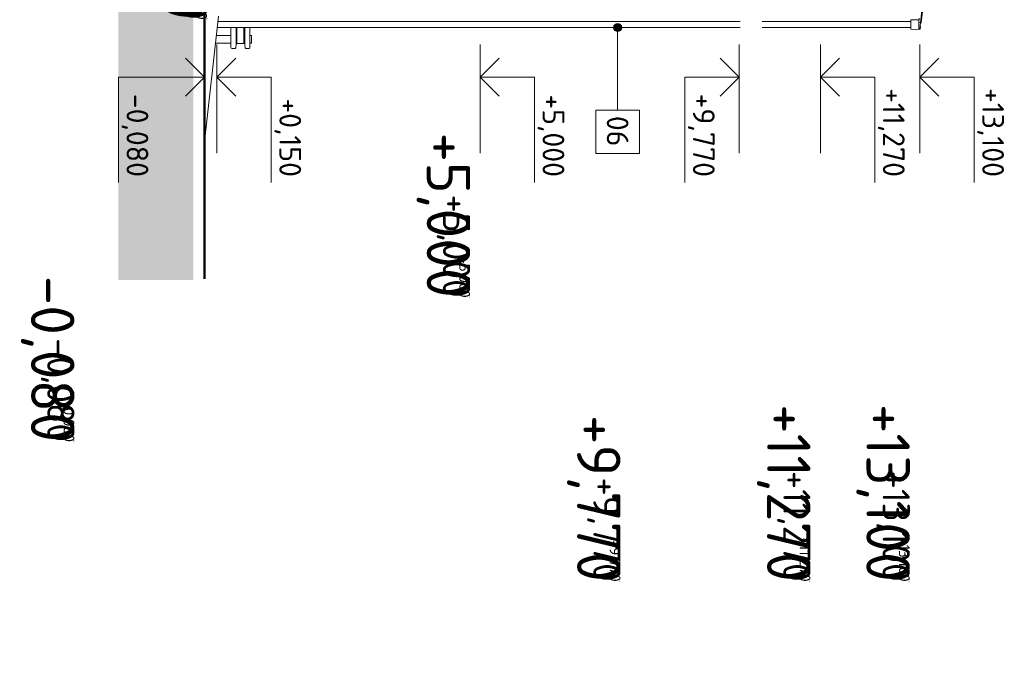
# Model space of a CAD drawing. Header units: millimetres. Extents: x -725694 to 4766210, y -2984614 to 2187451.
# Tile 20 of 256: x -28909 to -10768, y -12771 to -980. Entities that reach past the tile are written whole.
import ezdxf
from ezdxf import colors
from ezdxf.entities.mleader import LeaderData, LeaderLine
from ezdxf.enums import TextEntityAlignment as Align
from ezdxf.math import Vec2, Vec3

# ---------------------------------------------------------------- set-up
doc = ezdxf.new("R2010")
doc.units = ezdxf.units.MM
doc.linetypes.add('DIVIDE', pattern=[31.75, 12.7, -6.35, 0, -6.35, 0, -6.35])
for name, color, linetype in [('0 @ 1', 7, 'Continuous'), ('0 @ 10', 7, 'Continuous'), ('0 @ 100', 7, 'Continuous'), ('0 @ 200', 7, 'Continuous'), ('0 @ 250 (1)', 7, 'Continuous'), ('0 @ 250 (2)', 7, 'Continuous'), ('0 @ 400', 7, 'Continuous')]:
    doc.layers.add(name, color=color, linetype=linetype)
for name, color, linetype, lineweight in [('A99_N_kce-pohl', 7, 'Continuous', 9), ('A99_N_koty-200-vysk', 7, 'Continuous', 9), ('A99_N_leg-text', 7, 'Continuous', 9), ('A99_N_sraf @ 200', 7, 'Continuous', 0), ('A99_N_txt-popis-50 @ 200', 7, 'Continuous', 9), ('A99_S_kce-pohl', 7, 'Continuous', 5), ('PBS - odstupy', 1, 'DIVIDE', 30)]:
    doc.layers.add(name, color=color, linetype=linetype, lineweight=lineweight)
doc.styles.add('A99_kota', font='isocpeur.ttf', dxfattribs={"height": 2})
doc.styles.add('A99_popis', font='isocpeur.ttf')
doc.styles.add('ISOCPEUR_2', font='isocpeur.ttf', dxfattribs={"height": 2})

# ---------------------------------------------------------------- blocks, each defined once
blk = doc.blocks.new('*U145')
at = {"color": 0, "linetype": 'ByBlock', "lineweight": -2}
blk.add_line((3, 0), (-7, 0), dxfattribs=at)
for points in [[(0, 0), (0, -5), (0, -5), (-9.7, -5)], [(1.75, -1.75), (0, 0), (-1.75, -1.75)]]:
    blk.add_lwpolyline(points, dxfattribs=at)
at = {"color": 0, "linetype": 'ByBlock', "lineweight": -2, "style": 'A99_kota'}
blk.add_attdef('VYSKA', text='', height=2, rotation=360, dxfattribs=at).set_placement((-2, -2.25), align=Align.TOP_RIGHT)
blk.add_attdef('POPIS', text='', height=2, rotation=360, dxfattribs=at).set_placement((-9.2, -5.5), align=Align.TOP_LEFT)
blk = doc.blocks.new('*U6417')
at = {"layer": 'A99_N_koty-200-vysk', "lineweight": 5}
ref = blk.add_blockref('*U145', (-15655, -2040), dxfattribs=dict(at, xscale=-200, yscale=200, zscale=200, rotation=269.9999999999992))
ref.add_attrib('VYSKA', '+9,770', dxfattribs={"layer": '0 @ 400', "color": 0, "linetype": 'ByBlock', "lineweight": -2, "height": 800, "rotation": 270, "style": 'A99_kota'}).set_placement((-17840, -11340), align=Align.TOP_RIGHT)
ref = blk.add_blockref('*U145', (-15655, -2040), dxfattribs=dict(at, xscale=-200, yscale=200, zscale=200, rotation=269.9999999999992))
ref.add_attrib('VYSKA', '+9,770', dxfattribs={"layer": '0 @ 250 (1)', "color": 0, "linetype": 'ByBlock', "lineweight": -2, "height": 500, "rotation": 270, "style": 'A99_kota'}).set_placement((-17840, -11340), align=Align.TOP_RIGHT)
ref = blk.add_blockref('*U145', (-15655, -2040), dxfattribs=dict(at, xscale=-200, yscale=200, zscale=200, rotation=269.9999999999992))
ref.add_attrib('VYSKA', '+9,770', dxfattribs={"layer": '0 @ 250 (2)', "color": 0, "linetype": 'ByBlock', "lineweight": -2, "height": 500, "rotation": 270, "style": 'A99_kota'}).set_placement((-17840, -11340), align=Align.TOP_RIGHT)
ref = blk.add_blockref('*U145', (-15655, -2040), dxfattribs=dict(at, xscale=-200, yscale=200, zscale=200, rotation=269.9999999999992))
ref.add_attrib('VYSKA', '+9,770', dxfattribs={"layer": '0 @ 100', "color": 0, "linetype": 'ByBlock', "lineweight": -2, "height": 200, "rotation": 270, "style": 'A99_kota'}).set_placement((-17840, -11340), align=Align.TOP_RIGHT)
ref = blk.add_blockref('*U145', (-15655, -2040), dxfattribs=dict(at, xscale=-200, yscale=200, zscale=200, rotation=269.9999999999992))
ref.add_attrib('VYSKA', '+9,770', dxfattribs={"layer": '0 @ 10', "color": 0, "linetype": 'ByBlock', "lineweight": -2, "height": 20, "rotation": 270, "style": 'A99_kota'}).set_placement((-17840, -11340), align=Align.TOP_RIGHT)
ref = blk.add_blockref('*U145', (-15655, -2040), dxfattribs=dict(at, xscale=-200, yscale=200, zscale=200, rotation=269.9999999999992))
ref.add_attrib('VYSKA', '+9,770', dxfattribs={"layer": '0 @ 1', "color": 0, "linetype": 'ByBlock', "lineweight": -2, "height": 2, "rotation": 270, "style": 'A99_kota'}).set_placement((-17840, -11340), align=Align.TOP_RIGHT)
ref = blk.add_blockref('*U145', (-15655, -2040), dxfattribs=dict(at, xscale=-200, yscale=200, zscale=200, rotation=269.9999999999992))
ref.add_attrib('VYSKA', '+9,770', dxfattribs={"layer": '0 @ 200', "color": 0, "linetype": 'ByBlock', "lineweight": -2, "height": 400, "rotation": 270, "style": 'A99_kota'}).set_placement((-16105, -3880), align=Align.TOP_RIGHT)
blk = doc.blocks.new('*U144')
at = {"color": 0, "linetype": 'ByBlock', "lineweight": -2}
blk.add_line((3, 0), (-7, 0), dxfattribs=at)
for points in [[(0, 0), (0, 5), (0, 5), (-9.7, 5)], [(1.75, 1.75), (0, 0), (-1.75, 1.75)]]:
    blk.add_lwpolyline(points, dxfattribs=at)
at = {"color": 0, "linetype": 'ByBlock', "lineweight": -2, "style": 'A99_kota'}
blk.add_attdef('VYSKA', text='', height=2, dxfattribs=at).set_placement((-2, 7.75), align=Align.TOP_RIGHT)
blk.add_attdef('POPIS', text='', height=2, dxfattribs=at).set_placement((-9.2, 4.5), align=Align.TOP_LEFT)
blk = doc.blocks.new('*U6418')
at = {"layer": 'A99_N_koty-200-vysk', "lineweight": 5}
ref = blk.add_blockref('*U144', (-14155, -2040), dxfattribs=dict(at, xscale=-200, yscale=200, zscale=200, rotation=269.9999999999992))
ref.add_attrib('VYSKA', '+11,270', dxfattribs={"layer": '0 @ 400', "color": 0, "linetype": 'ByBlock', "lineweight": -2, "height": 800, "rotation": 270, "style": 'A99_kota'}).set_placement((-14340, -11340), align=Align.TOP_RIGHT)
ref = blk.add_blockref('*U144', (-14155, -2040), dxfattribs=dict(at, xscale=-200, yscale=200, zscale=200, rotation=269.9999999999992))
ref.add_attrib('VYSKA', '+11,270', dxfattribs={"layer": '0 @ 250 (1)', "color": 0, "linetype": 'ByBlock', "lineweight": -2, "height": 500, "rotation": 270, "style": 'A99_kota'}).set_placement((-14340, -11340), align=Align.TOP_RIGHT)
ref = blk.add_blockref('*U144', (-14155, -2040), dxfattribs=dict(at, xscale=-200, yscale=200, zscale=200, rotation=269.9999999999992))
ref.add_attrib('VYSKA', '+11,270', dxfattribs={"layer": '0 @ 250 (2)', "color": 0, "linetype": 'ByBlock', "lineweight": -2, "height": 500, "rotation": 270, "style": 'A99_kota'}).set_placement((-14340, -11340), align=Align.TOP_RIGHT)
ref = blk.add_blockref('*U144', (-14155, -2040), dxfattribs=dict(at, xscale=-200, yscale=200, zscale=200, rotation=269.9999999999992))
ref.add_attrib('VYSKA', '+11,270', dxfattribs={"layer": '0 @ 100', "color": 0, "linetype": 'ByBlock', "lineweight": -2, "height": 200, "rotation": 270, "style": 'A99_kota'}).set_placement((-14340, -11340), align=Align.TOP_RIGHT)
ref = blk.add_blockref('*U144', (-14155, -2040), dxfattribs=dict(at, xscale=-200, yscale=200, zscale=200, rotation=269.9999999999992))
ref.add_attrib('VYSKA', '+11,270', dxfattribs={"layer": '0 @ 10', "color": 0, "linetype": 'ByBlock', "lineweight": -2, "height": 20, "rotation": 270, "style": 'A99_kota'}).set_placement((-14340, -11340), align=Align.TOP_RIGHT)
ref = blk.add_blockref('*U144', (-14155, -2040), dxfattribs=dict(at, xscale=-200, yscale=200, zscale=200, rotation=269.9999999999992))
ref.add_attrib('VYSKA', '+11,270', dxfattribs={"layer": '0 @ 1', "color": 0, "linetype": 'ByBlock', "lineweight": -2, "height": 2, "rotation": 270, "style": 'A99_kota'}).set_placement((-14340, -11340), align=Align.TOP_RIGHT)
ref = blk.add_blockref('*U144', (-14155, -2040), dxfattribs=dict(at, xscale=-200, yscale=200, zscale=200, rotation=269.9999999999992))
ref.add_attrib('VYSKA', '+11,270', dxfattribs={"layer": '0 @ 200', "color": 0, "linetype": 'ByBlock', "lineweight": -2, "height": 400, "rotation": 270, "style": 'A99_kota'}).set_placement((-12605, -3880), align=Align.TOP_RIGHT)
blk = doc.blocks.new('*U6419')
at = {"layer": 'A99_N_koty-200-vysk', "lineweight": 5}
ref = blk.add_blockref('*U144', (-12325, -2040), dxfattribs=dict(at, xscale=-200, yscale=200, zscale=200, rotation=269.9999999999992))
ref.add_attrib('VYSKA', '+13,100', dxfattribs={"layer": '0 @ 400', "color": 0, "linetype": 'ByBlock', "lineweight": -2, "height": 800, "rotation": 270, "style": 'A99_kota'}).set_placement((-12510, -11340), align=Align.TOP_RIGHT)
ref = blk.add_blockref('*U144', (-12325, -2040), dxfattribs=dict(at, xscale=-200, yscale=200, zscale=200, rotation=269.9999999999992))
ref.add_attrib('VYSKA', '+13,100', dxfattribs={"layer": '0 @ 250 (1)', "color": 0, "linetype": 'ByBlock', "lineweight": -2, "height": 500, "rotation": 270, "style": 'A99_kota'}).set_placement((-12510, -11340), align=Align.TOP_RIGHT)
ref = blk.add_blockref('*U144', (-12325, -2040), dxfattribs=dict(at, xscale=-200, yscale=200, zscale=200, rotation=269.9999999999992))
ref.add_attrib('VYSKA', '+13,100', dxfattribs={"layer": '0 @ 250 (2)', "color": 0, "linetype": 'ByBlock', "lineweight": -2, "height": 500, "rotation": 270, "style": 'A99_kota'}).set_placement((-12510, -11340), align=Align.TOP_RIGHT)
ref = blk.add_blockref('*U144', (-12325, -2040), dxfattribs=dict(at, xscale=-200, yscale=200, zscale=200, rotation=269.9999999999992))
ref.add_attrib('VYSKA', '+13,100', dxfattribs={"layer": '0 @ 100', "color": 0, "linetype": 'ByBlock', "lineweight": -2, "height": 200, "rotation": 270, "style": 'A99_kota'}).set_placement((-12510, -11340), align=Align.TOP_RIGHT)
ref = blk.add_blockref('*U144', (-12325, -2040), dxfattribs=dict(at, xscale=-200, yscale=200, zscale=200, rotation=269.9999999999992))
ref.add_attrib('VYSKA', '+13,100', dxfattribs={"layer": '0 @ 10', "color": 0, "linetype": 'ByBlock', "lineweight": -2, "height": 20, "rotation": 270, "style": 'A99_kota'}).set_placement((-12510, -11340), align=Align.TOP_RIGHT)
ref = blk.add_blockref('*U144', (-12325, -2040), dxfattribs=dict(at, xscale=-200, yscale=200, zscale=200, rotation=269.9999999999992))
ref.add_attrib('VYSKA', '+13,100', dxfattribs={"layer": '0 @ 1', "color": 0, "linetype": 'ByBlock', "lineweight": -2, "height": 2, "rotation": 270, "style": 'A99_kota'}).set_placement((-12510, -11340), align=Align.TOP_RIGHT)
ref = blk.add_blockref('*U144', (-12325, -2040), dxfattribs=dict(at, xscale=-200, yscale=200, zscale=200, rotation=269.9999999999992))
ref.add_attrib('VYSKA', '+13,100', dxfattribs={"layer": '0 @ 200', "color": 0, "linetype": 'ByBlock', "lineweight": -2, "height": 400, "rotation": 270, "style": 'A99_kota'}).set_placement((-10775, -3880), align=Align.TOP_RIGHT)
blk = doc.blocks.new('*U147')
at = {"color": 0, "linetype": 'ByBlock', "lineweight": -2}
blk.add_line((3, 0), (-7, 0), dxfattribs=at)
for points in [[(0, 0), (0, -7.925), (0, -7.925), (-9.7, -7.925)], [(1.75, -1.75), (0, 0), (-1.75, -1.75)]]:
    blk.add_lwpolyline(points, dxfattribs=at)
at = {"color": 0, "linetype": 'ByBlock', "lineweight": -2, "style": 'A99_kota'}
blk.add_attdef('VYSKA', text='', height=2, rotation=360, dxfattribs=at).set_placement((-2, -5.175), align=Align.TOP_RIGHT)
blk.add_attdef('POPIS', text='', height=2, rotation=360, dxfattribs=at).set_placement((-9.2, -8.425), align=Align.TOP_LEFT)
blk = doc.blocks.new('*U6420')
at = {"layer": 'A99_N_koty-200-vysk', "lineweight": 5}
ref = blk.add_blockref('*U147', (-25505, -2040), dxfattribs=dict(at, xscale=-200, yscale=200, zscale=200, rotation=269.9999999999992))
ref.add_attrib('VYSKA', '-0,080', dxfattribs={"layer": '0 @ 400', "color": 0, "linetype": 'ByBlock', "lineweight": -2, "height": 800, "rotation": 270, "style": 'A99_kota'}).set_placement((-27902, -8765), align=Align.TOP_RIGHT)
ref = blk.add_blockref('*U147', (-25505, -2040), dxfattribs=dict(at, xscale=-200, yscale=200, zscale=200, rotation=269.9999999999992))
ref.add_attrib('VYSKA', '-0,080', dxfattribs={"layer": '0 @ 250 (1)', "color": 0, "linetype": 'ByBlock', "lineweight": -2, "height": 500, "rotation": 270, "style": 'A99_kota'}).set_placement((-27902, -8765), align=Align.TOP_RIGHT)
ref = blk.add_blockref('*U147', (-25505, -2040), dxfattribs=dict(at, xscale=-200, yscale=200, zscale=200, rotation=269.9999999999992))
ref.add_attrib('VYSKA', '-0,080', dxfattribs={"layer": '0 @ 250 (2)', "color": 0, "linetype": 'ByBlock', "lineweight": -2, "height": 500, "rotation": 270, "style": 'A99_kota'}).set_placement((-27902, -8765), align=Align.TOP_RIGHT)
ref = blk.add_blockref('*U147', (-25505, -2040), dxfattribs=dict(at, xscale=-200, yscale=200, zscale=200, rotation=269.9999999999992))
ref.add_attrib('VYSKA', '-0,080', dxfattribs={"layer": '0 @ 100', "color": 0, "linetype": 'ByBlock', "lineweight": -2, "height": 200, "rotation": 270, "style": 'A99_kota'}).set_placement((-27902, -8765), align=Align.TOP_RIGHT)
ref = blk.add_blockref('*U147', (-25505, -2040), dxfattribs=dict(at, xscale=-200, yscale=200, zscale=200, rotation=269.9999999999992))
ref.add_attrib('VYSKA', '-0,080', dxfattribs={"layer": '0 @ 10', "color": 0, "linetype": 'ByBlock', "lineweight": -2, "height": 20, "rotation": 270, "style": 'A99_kota'}).set_placement((-27902, -8765), align=Align.TOP_RIGHT)
ref = blk.add_blockref('*U147', (-25505, -2040), dxfattribs=dict(at, xscale=-200, yscale=200, zscale=200, rotation=269.9999999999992))
ref.add_attrib('VYSKA', '-0,080', dxfattribs={"layer": '0 @ 1', "color": 0, "linetype": 'ByBlock', "lineweight": -2, "height": 2, "rotation": 270, "style": 'A99_kota'}).set_placement((-27902, -8765), align=Align.TOP_RIGHT)
ref = blk.add_blockref('*U147', (-25505, -2040), dxfattribs=dict(at, xscale=-200, yscale=200, zscale=200, rotation=269.9999999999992))
ref.add_attrib('VYSKA', '-0,080', dxfattribs={"layer": '0 @ 200', "color": 0, "linetype": 'ByBlock', "lineweight": -2, "height": 400, "rotation": 270, "style": 'A99_kota'}).set_placement((-26540, -3880), align=Align.TOP_RIGHT)
blk = doc.blocks.new('*U146')
at = {"color": 0, "linetype": 'ByBlock', "lineweight": -2}
blk.add_line((3, 0), (-7, 0), dxfattribs=at)
for points in [[(0, 0), (0, 5), (0, 5), (-9.7, 5)], [(1.75, 1.75), (0, 0), (-1.75, 1.75)]]:
    blk.add_lwpolyline(points, dxfattribs=at)
at = {"color": 0, "linetype": 'ByBlock', "lineweight": -2, "style": 'A99_kota'}
blk.add_attdef('VYSKA', text='', height=2, dxfattribs=at).set_placement((-2, 7.75), align=Align.TOP_RIGHT)
blk.add_attdef('POPIS', text='', height=2, dxfattribs=at).set_placement((-9.2, 4.5), align=Align.TOP_LEFT)
blk = doc.blocks.new('*U6421')
at = {"layer": 'A99_N_koty-200-vysk', "lineweight": 5}
ref = blk.add_blockref('*U146', (-25275, -2040), dxfattribs=dict(at, xscale=-200, yscale=200, zscale=200, rotation=269.9999999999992))
ref.add_attrib('VYSKA', '+0,150', dxfattribs={"layer": '0 @ 400', "color": 0, "linetype": 'ByBlock', "lineweight": -2, "height": 800, "rotation": 270, "style": 'A99_kota'}).set_placement((-25455, -980), align=Align.TOP_RIGHT)
ref = blk.add_blockref('*U146', (-25275, -2040), dxfattribs=dict(at, xscale=-200, yscale=200, zscale=200, rotation=269.9999999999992))
ref.add_attrib('VYSKA', '+0,150', dxfattribs={"layer": '0 @ 250 (1)', "color": 0, "linetype": 'ByBlock', "lineweight": -2, "height": 500, "rotation": 270, "style": 'A99_kota'}).set_placement((-25455, -980), align=Align.TOP_RIGHT)
ref = blk.add_blockref('*U146', (-25275, -2040), dxfattribs=dict(at, xscale=-200, yscale=200, zscale=200, rotation=269.9999999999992))
ref.add_attrib('VYSKA', '+0,150', dxfattribs={"layer": '0 @ 250 (2)', "color": 0, "linetype": 'ByBlock', "lineweight": -2, "height": 500, "rotation": 270, "style": 'A99_kota'}).set_placement((-25455, -980), align=Align.TOP_RIGHT)
ref = blk.add_blockref('*U146', (-25275, -2040), dxfattribs=dict(at, xscale=-200, yscale=200, zscale=200, rotation=269.9999999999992))
ref.add_attrib('VYSKA', '+0,150', dxfattribs={"layer": '0 @ 100', "color": 0, "linetype": 'ByBlock', "lineweight": -2, "height": 200, "rotation": 270, "style": 'A99_kota'}).set_placement((-25455, -980), align=Align.TOP_RIGHT)
ref = blk.add_blockref('*U146', (-25275, -2040), dxfattribs=dict(at, xscale=-200, yscale=200, zscale=200, rotation=269.9999999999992))
ref.add_attrib('VYSKA', '+0,150', dxfattribs={"layer": '0 @ 10', "color": 0, "linetype": 'ByBlock', "lineweight": -2, "height": 20, "rotation": 270, "style": 'A99_kota'}).set_placement((-25455, -980), align=Align.TOP_RIGHT)
ref = blk.add_blockref('*U146', (-25275, -2040), dxfattribs=dict(at, xscale=-200, yscale=200, zscale=200, rotation=269.9999999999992))
ref.add_attrib('VYSKA', '+0,150', dxfattribs={"layer": '0 @ 1', "color": 0, "linetype": 'ByBlock', "lineweight": -2, "height": 2, "rotation": 270, "style": 'A99_kota'}).set_placement((-25455, -980), align=Align.TOP_RIGHT)
ref = blk.add_blockref('*U146', (-25275, -2040), dxfattribs=dict(at, xscale=-200, yscale=200, zscale=200, rotation=269.9999999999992))
ref.add_attrib('VYSKA', '+0,150', dxfattribs={"layer": '0 @ 200', "color": 0, "linetype": 'ByBlock', "lineweight": -2, "height": 400, "rotation": 270, "style": 'A99_kota'}).set_placement((-23725, -3880), align=Align.TOP_RIGHT)
blk = doc.blocks.new('*U113')
at = {"color": 0, "linetype": 'ByBlock', "lineweight": -2}
blk.add_line((-3, 0), (7, 0), dxfattribs=at)
for points in [[(0, 0), (0, 5), (0, 5), (9.7, 5)], [(-1.75, 1.75), (0, 0), (1.75, 1.75)]]:
    blk.add_lwpolyline(points, dxfattribs=at)
at = {"color": 0, "linetype": 'ByBlock', "lineweight": -2, "style": 'A99_kota'}
for tag, p in [('VYSKA', (9.2, 7.75)), ('POPIS', (9.2, 4.5))]:
    blk.add_attdef(tag, text='', height=2, dxfattribs=at).set_placement(p, align=Align.TOP_RIGHT)
blk = doc.blocks.new('*U6452')
at = {"layer": 'A99_N_koty-200-vysk', "lineweight": 5}
ref = blk.add_blockref('*U113', (-20425, -2040), dxfattribs=dict(at, xscale=200, yscale=200, zscale=200, rotation=270))
ref.add_attrib('VYSKA', '+5,000', dxfattribs={"layer": '0 @ 400', "color": 0, "linetype": 'ByBlock', "lineweight": -2, "height": 800, "rotation": 270, "style": 'A99_kota'}).set_placement((-20610, -6105), align=Align.TOP_RIGHT)
ref = blk.add_blockref('*U113', (-20425, -2040), dxfattribs=dict(at, xscale=200, yscale=200, zscale=200, rotation=270))
ref.add_attrib('VYSKA', '+5,000', dxfattribs={"layer": '0 @ 250 (1)', "color": 0, "linetype": 'ByBlock', "lineweight": -2, "height": 500, "rotation": 270, "style": 'A99_kota'}).set_placement((-20610, -6105), align=Align.TOP_RIGHT)
ref = blk.add_blockref('*U113', (-20425, -2040), dxfattribs=dict(at, xscale=200, yscale=200, zscale=200, rotation=270))
ref.add_attrib('VYSKA', '+5,000', dxfattribs={"layer": '0 @ 250 (2)', "color": 0, "linetype": 'ByBlock', "lineweight": -2, "height": 500, "rotation": 270, "style": 'A99_kota'}).set_placement((-20610, -6105), align=Align.TOP_RIGHT)
ref = blk.add_blockref('*U113', (-20425, -2040), dxfattribs=dict(at, xscale=200, yscale=200, zscale=200, rotation=270))
ref.add_attrib('VYSKA', '+5,000', dxfattribs={"layer": '0 @ 100', "color": 0, "linetype": 'ByBlock', "lineweight": -2, "height": 200, "rotation": 270, "style": 'A99_kota'}).set_placement((-20610, -6105), align=Align.TOP_RIGHT)
ref = blk.add_blockref('*U113', (-20425, -2040), dxfattribs=dict(at, xscale=200, yscale=200, zscale=200, rotation=270))
ref.add_attrib('VYSKA', '+5,000', dxfattribs={"layer": '0 @ 10', "color": 0, "linetype": 'ByBlock', "lineweight": -2, "height": 20, "rotation": 270, "style": 'A99_kota'}).set_placement((-20610, -6105), align=Align.TOP_RIGHT)
ref = blk.add_blockref('*U113', (-20425, -2040), dxfattribs=dict(at, xscale=200, yscale=200, zscale=200, rotation=270))
ref.add_attrib('VYSKA', '+5,000', dxfattribs={"layer": '0 @ 1', "color": 0, "linetype": 'ByBlock', "lineweight": -2, "height": 2, "rotation": 270, "style": 'A99_kota'}).set_placement((-20610, -6105), align=Align.TOP_RIGHT)
ref = blk.add_blockref('*U113', (-20425, -2040), dxfattribs=dict(at, xscale=200, yscale=200, zscale=200, rotation=270))
ref.add_attrib('VYSKA', '+5,000', dxfattribs={"layer": '0 @ 200', "color": 0, "linetype": 'ByBlock', "lineweight": -2, "height": 400, "rotation": 270, "style": 'A99_kota'}).set_placement((-18875, -3880), align=Align.TOP_RIGHT)

msp = doc.modelspace()

# ---------------------------------------------------------------- hatches: boundary and pattern name
at = {"layer": 'A99_N_sraf @ 200', "linetype": 'Continuous', "lineweight": 0}
h = msp.add_hatch(color=252, dxfattribs=at)
h.dxf.hatch_style = 1
h.paths.add_polyline_path([(-25710, 111540), (-27092.5, 111540), (-27092.5, -5780), (-25710, -5780)])

# ---------------------------------------------------------------- linework, layer by layer
at = {"layer": 'A99_N_kce-pohl', "color": 252, "lineweight": 50}
msp.add_line((-25505, -5755), (-25505, 106580), dxfattribs=at)
at = {"layer": 'A99_N_kce-pohl', "color": 1, "linetype": 'Continuous', "lineweight": 13}
msp.add_line((-12309.6, -1038.4), (-10929.2, 11700), dxfattribs=at)
at = {"layer": 'A99_N_kce-pohl', "color": 1, "linetype": 'Continuous', "lineweight": 5}
for points in [[(-12247.4, -557.3), (-12299.7, -1039.5)], [(-25268.3, -1125), (-12490, -1125), (-12490, -1015), (-25261.1, -1015)], [(-12343.5, -980), (-12490, -980), (-12490, -1155), (-12407.6, -1169.5), (-12317.1, -1154.1), (-12312.2, -1108.6), (-12316.3, -1108.1), (-12318.4, -1128)], [(-12343.5, -1025.9), (-12335.3, -950)], [(-12343.5, -980), (-12343.5, -1158.6)], [(-12299.7, -1039.5), (-12343.5, -1034.8)], [(-12322, -1152.8), (-12309.6, -1038.4)], [(-25017, -1480.2), (-25017, -1125)], [(-24921.6, -1433.7), (-24921.6, -1125)], [(-24906.5, -1421), (-24906.5, -1125)], [(-24777.5, -1421), (-24777.5, -1125)], [(-24762.4, -1433.7), (-24762.4, -1125)], [(-24667, -1480.2), (-24667, -1125)], [(-12343.5, -1150.4), (-12322, -1152.8)], [(-25302.8, -1410), (-25017, -1410)], [(-25287.2, -1270), (-25017, -1270)], [(-24667, -1270), (-24637.5, -1270)], [(-24667, -1410), (-24637.5, -1410)], [(-24637.5, -1410), (-24637.5, -1270)]]:
    msp.add_lwpolyline(points, dxfattribs=at)
for points in [[(-25017, -1480.2), (-25016.5, -1495.5, 0.4044874), (-25001.5, -1510), (-24942.2, -1510, 0.3881938), (-24927.3, -1496.3), (-24921.7, -1434.8, -0.3892688), (-24906.5, -1421), (-24842, -1421)], [(-24667, -1480.2), (-24667.5, -1495.5, -0.4044874), (-24682.5, -1510), (-24741.8, -1510, -0.3881938), (-24756.7, -1496.3), (-24762.3, -1434.8, 0.3892688), (-24777.5, -1421), (-24842, -1421)]]:
    msp.add_lwpolyline(points, format="xyb", dxfattribs=at)
at = {"layer": 'A99_N_leg-text', "lineweight": 9}
msp.add_lwpolyline([(-17892.5, -2645), (-17892.5, -1060)], dxfattribs=at)
msp.add_lwpolyline([(-17492.5, -2645), (-18292.5, -2645), (-18292.5, -3445), (-17492.5, -3445)], close=True, dxfattribs=at)
at = {"layer": 'A99_S_kce-pohl', "lineweight": 9}
msp.add_lwpolyline([(-25247.8, -915), (-25505, -3230)], dxfattribs=at)

# ---------------------------------------------------------------- block references
at = {"layer": 'PBS - odstupy', "color": 4, "linetype": 'Continuous', "lineweight": 0}
for name in ['*U6421', '*U6420', '*U6452', '*U6417', '*U6418', '*U6419']:
    msp.add_blockref(name, (0, 0), dxfattribs=at)

# ---------------------------------------------------------------- next in the draw order: texts
at = {"layer": 'A99_N_leg-text', "lineweight": 9, "insert": (-17692.5, -3035), "char_height": 400, "width": 402.994, "attachment_point": 2, "rotation": 270, "line_spacing_factor": 1.149209, "style": 'ISOCPEUR_2', "bg_fill": 3, "box_fill_scale": 1, "bg_fill_color": 256, "bg_fill_transparency": 0}
msp.add_mtext('\\A1;{\\fISOCPEUR|b1|i0|c238|p34;06}', dxfattribs=at)

# ---------------------------------------------------------------- next in the draw order: leaders
at = {"layer": 'A99_N_txt-popis-50 @ 200', "lineweight": 9}
ml = msp.add_multileader_mtext('Standard', dxfattribs=at)
ml.set_content('\\A1;{\\C256;vertikalní panely budou v úrovni +5,000 m (horní hrana vrat) horizontálně rozděleny na dvě části. }', color=1, style='A99_popis')
ml.set_leader_properties(color=256, linetype='ByLayer', lineweight=-1)
ml.build(insert=Vec2(0, 0))
ml.multileader.update_dxf_attribs({"dogleg_length": 1, "arrow_head_size": 300, "scale": 200})
ctx = ml.context
ctx.base_point, ctx.scale, ctx.char_height, ctx.arrow_head_size, ctx.landing_gap_size, ctx.plane_origin, ctx.plane_x_axis, ctx.plane_y_axis = Vec3(-15492.1, 62540), 200, 400, 300, 250, Vec3(-22778.5, 49960), Vec3(0, -1), Vec3(1, 0)
notes = []
notes.append((ctx, [(1, (1, 1, 0), (-15492.1, 46395), (0, 1), 585, [(0, [(-20425, 46390)], 0, [])])]))
ctx.mtext.insert, ctx.mtext.text_direction, ctx.mtext.rotation, ctx.mtext.width, ctx.mtext.flow_direction = Vec3(-15232.1, 62290), Vec3(0, -1), 4.712389, 15234.519, 5
ctx.mtext.has_bg_fill, ctx.mtext.bg_color, ctx.mtext.bg_scale_factor, ctx.mtext.bg_transparency, ctx.mtext.use_window_bg_color = 1, -1073741824, 1, 0, 1
for ctx, leaders in notes:
    for number, flags, end, landing, length, lines in leaders:
        leader = LeaderData()
        leader.index, (leader.has_last_leader_line, leader.has_dogleg_vector, leader.attachment_direction) = number, flags
        leader.last_leader_point, leader.dogleg_vector, leader.dogleg_length = Vec3(end), Vec3(landing), length
        for number, points, colour, breaks in lines:
            line = LeaderLine()
            line.index, line.vertices, line.color, line.breaks = number, Vec3.list(points), colors.encode_raw_color(colour), breaks
            leader.lines.append(line)
        ctx.leaders.append(leader)

# ---------------------------------------------------------------- next in the draw order: hatches: boundary and pattern name
at = {"layer": 'A99_N_leg-text', "lineweight": 5}
h = msp.add_hatch(color=256, dxfattribs=at)
h.dxf.hatch_style = 1
edge = h.paths.add_edge_path()
edge.add_arc((-17892.5, -1125), 75, 0, 360)

# ---------------------------------------------------------------- next in the draw order: linework, layer by layer
msp.add_circle((-17892.5, -1125), 75, dxfattribs=at)

doc.saveas('drawing.dxf')
